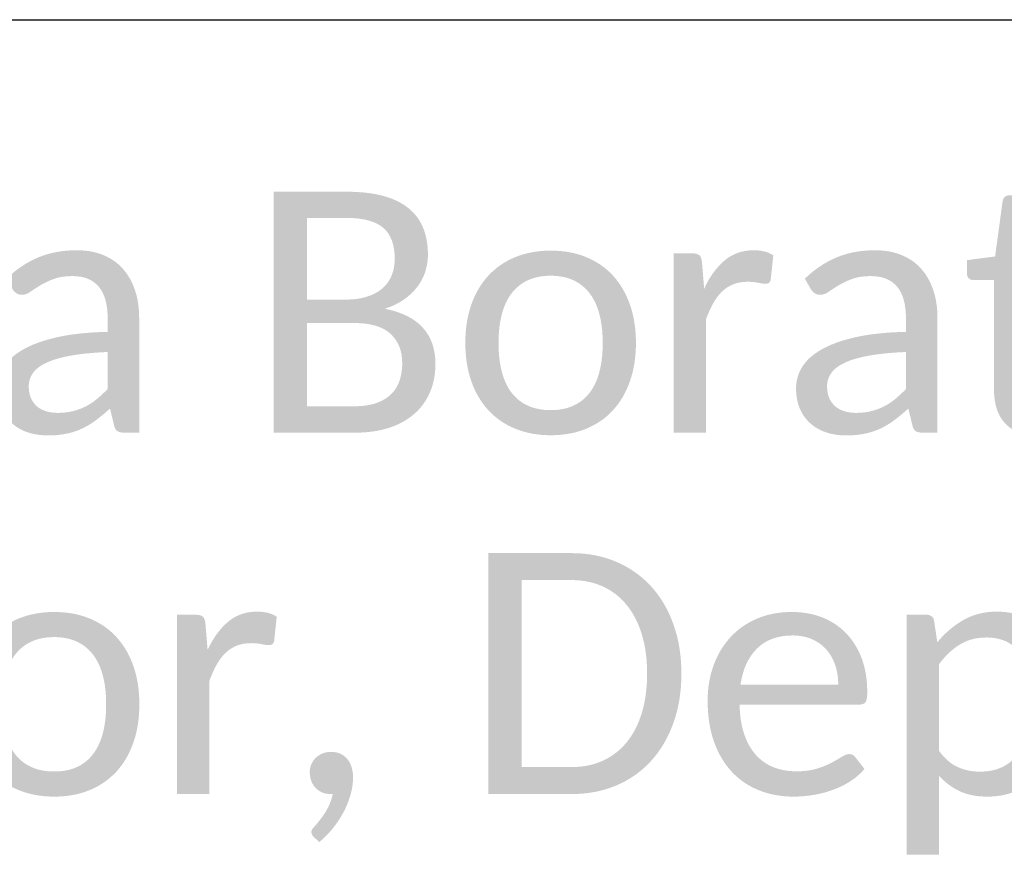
# Paper-space layout 'Title Sheet' of a CAD drawing. Header units: feet. Extents: x 0 to 34, y 0 to 22.
# Tile 32 of 47: x 25.1 to 25.7, y 8.9 to 9.4. Entities that reach past the tile are written whole.
import ezdxf

# ---------------------------------------------------------------- set-up
doc = ezdxf.new("R2010")
doc.units = ezdxf.units.FT
doc.header["$MEASUREMENT"] = 0
doc.layers.add('SH_Data', color=7, linetype='Continuous')
doc.layers.add('SH_Text', color=7, linetype='Continuous')
doc.styles.add('P_Straight-Normal LS 0.50', font='calibri.ttf', dxfattribs={"height": 0.14})

# ---------------------------------------------------------------- blocks, each defined once
blk = doc.blocks.new('TITLE_DIRECTOR_SIGNATURE')
at = {"layer": 'SH_Text', "linetype": 'Continuous', "insert": (0, -0.1), "char_height": 0.1399997, "attachment_point": 1, "line_spacing_factor": 0.9, "style": 'P_Straight-Normal LS 0.50'}
blk.add_mtext('Pamela Boratyn', dxfattribs=at)
blk = doc.blocks.new('TITLE_DIRECTOR_SIGNATURE_LINE')
at = {"layer": 'SH_Data'}
blk.add_line((0, -0.52225), (3.5, -0.52225), dxfattribs=at)
at = {"layer": 'SH_Text', "linetype": 'Continuous', "insert": (0, -0.83225), "char_height": 0.1399997, "attachment_point": 1, "line_spacing_factor": 0.9, "style": 'P_Straight-Normal LS 0.50'}
blk.add_mtext('Director, Department of Transportation', dxfattribs=at)

psp = doc.layouts.new('Title Sheet')

# ---------------------------------------------------------------- block references
at = {"layer": 'SH_Data'}
psp.add_blockref('TITLE_DIRECTOR_SIGNATURE_LINE', (24.52788, 9.91907), dxfattribs=at)
at = {"layer": 'SH_Text', "linetype": 'Continuous'}
psp.add_blockref('TITLE_DIRECTOR_SIGNATURE', (24.52788, 9.39682), dxfattribs=at)

doc.saveas('drawing.dxf')
